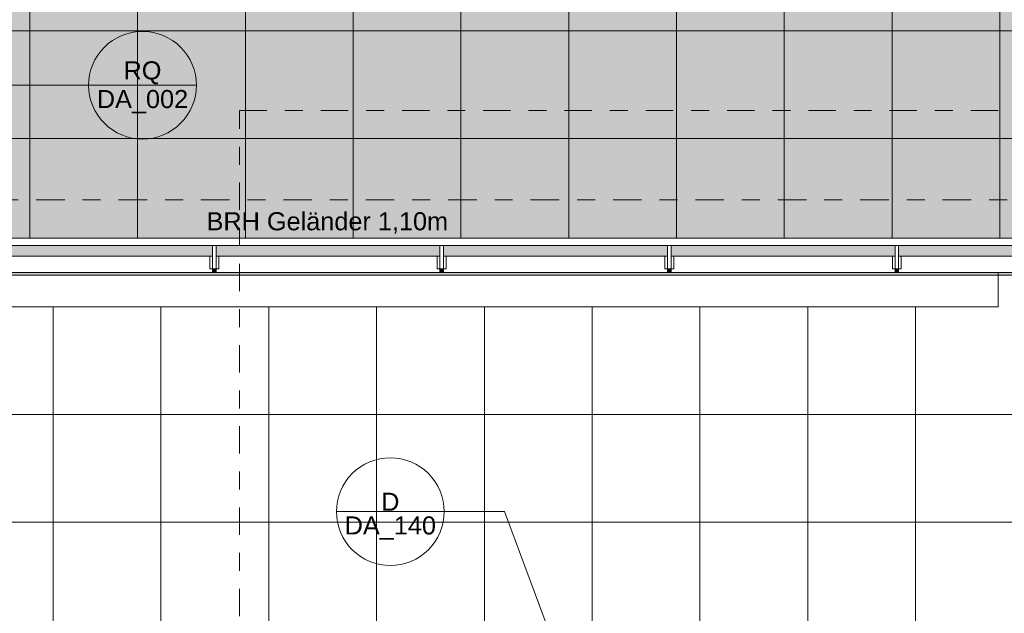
# Model space of a CAD drawing. Header units: metres. Extents: x -180 to 4, y -50 to 6.
# Tile 16 of 44: x -173.34 to -167.86, y -33.5 to -30.19. Entities that reach past the tile are written whole.
import ezdxf

# ---------------------------------------------------------------- set-up
doc = ezdxf.new("R2010")
doc.units = ezdxf.units.M
doc.header["$LTSCALE"] = 0.05
doc.header["$PDMODE"] = 1
doc.header["$PDSIZE"] = -2
doc.linetypes.add('ISO-10 Strichpunktlinie', pattern=[4.699, 3.048, -0.762, 0.127, -0.762])
doc.linetypes.add('Linienart-53', pattern=[5.291531, 3.175, -1.058062, 0.352704, -0.705764])
for name, color, linetype, lineweight, true_color in [('30 -33 Aussenwände- 7 Fassade_ Elemente', 7, 'Continuous', 9, 0x00aacc), ('30 -34 Innenwände- 6 Elemente', 7, 'Continuous', 9, 0xff6633), ('30 -36 Dächer- 3 Dachbeläge', 7, 'Continuous', 15, 0x9999ff), ('30 -36 Dächer- 4 Dachbekleidungen', 7, 'Continuous', 9, 0xccccff), ('70 -72 Beschriftung- 1 Beschriftung allgemein', 7, 'Continuous', 9, 0xff6633), ('70 -72 Beschriftung- 7 Detailverweise', 7, 'Continuous', 9, 0x00dd00), ('70 -72 Beschriftung- 7 Detailverweise Linie', 7, 'Continuous', 9, 0x00dd00), ('70 -75 Raumstempel- 1 Raumstempel', 1, 'Continuous', 50, 0xff0000)]:
    doc.layers.add(name, color=color, linetype=linetype, lineweight=lineweight, true_color=true_color)
for name, color, linetype, lineweight in [('60- 61 allgemeine Ausstattung- 4 Terrassen', 7, 'Continuous', 9), ('70 -71 Achsen- 1 Gebäudeachsen', 7, 'Linienart-53', 18), ('Keine', 7, 'Continuous', 9)]:
    doc.layers.add(name, color=color, linetype=linetype, lineweight=lineweight)
doc.styles.add('Arial', font='arial.ttf')

# ---------------------------------------------------------------- blocks, each defined once
blk = doc.blocks.new('Gruppe-6674')
at = {"color": 255}
blk.add_wipeout([(-175.826, -12.117), (-175.826, -31.602), (-163.6783, -31.602), (-163.6783, -37.207), (-163.781, -37.207), (-163.781, -37.297), (-163.5883, -37.297), (-163.5883, -31.512), (-175.736, -31.512), (-175.736, -12.117)], dxfattribs=at).dxf.layer = '30 -34 Innenwände- 6 Elemente'
at = {"layer": '30 -34 Innenwände- 6 Elemente', "flags": 128}
blk.add_lwpolyline([(-175.826, -12.117), (-175.826, -31.602), (-163.6783, -31.602), (-163.6783, -37.207), (-163.781, -37.207), (-163.781, -37.297), (-163.5883, -37.297), (-163.5883, -31.512), (-175.736, -31.512), (-175.736, -12.117)], close=True, dxfattribs=at)
blk = doc.blocks.new('Gruppe-6675')
at = {"color": 255}
blk.add_wipeout([(-175.676, -12.117), (-175.676, -31.452), (-163.5283, -31.452), (-163.5283, -37.357), (-163.781, -37.357), (-163.781, -37.397), (-163.4883, -37.397), (-163.4883, -31.412), (-175.636, -31.412), (-175.636, -12.117)], dxfattribs=at).dxf.layer = '30 -34 Innenwände- 6 Elemente'
at = {"layer": '30 -34 Innenwände- 6 Elemente', "flags": 128}
blk.add_lwpolyline([(-175.676, -12.117), (-175.676, -31.452), (-163.5283, -31.452), (-163.5283, -37.357), (-163.781, -37.357), (-163.781, -37.397), (-163.4883, -37.397), (-163.4883, -31.412), (-175.636, -31.412), (-175.636, -12.117)], close=True, dxfattribs=at)
blk = doc.blocks.new('Gruppe-6676')
at = {"layer": '30 -34 Innenwände- 6 Elemente', "color": 7, "transparency": 33554687}
blk.add_blockref('Gruppe-6674', (0, 0), dxfattribs=at)
blk.add_blockref('Gruppe-6675', (0, 0), dxfattribs=at)
blk = doc.blocks.new('Gruppe-6677')
at = {"layer": '30 -34 Innenwände- 6 Elemente', "color": 7, "transparency": 33554687}
blk.add_blockref('Gruppe-6676', (0, 0), dxfattribs=at)
at = {"layer": '30 -34 Innenwände- 6 Elemente', "color": 0, "flags": 1}
for tag in ['IFC_UUID', 'instanceID']:
    blk.add_attdef(tag, (-175.826, -37.397), '', height=0.00018, dxfattribs=at)
blk = doc.blocks.new('_02-OG2_Tragwerk (2D)')
at = {"layer": '30 -34 Innenwände- 6 Elemente'}
blk.add_blockref('Gruppe-6677', (0, 0), dxfattribs=at)
blk = doc.blocks.new('Gruppe-7844')
at = {"layer": '70 -72 Beschriftung- 7 Detailverweise'}
blk.add_line((0.935, 0), (0.335, 0), dxfattribs=at)
at = {"layer": '70 -72 Beschriftung- 7 Detailverweise', "flags": 128}
blk.add_lwpolyline([(0.935, 0), (0.9336, -0.0294), (0.9292, -0.0585), (0.9221, -0.0871), (0.9122, -0.1148), (0.8996, -0.1414), (0.8844, -0.1667), (0.8669, -0.1903), (0.8471, -0.2121), (0.8253, -0.2319), (0.8017, -0.2494), (0.7764, -0.2646), (0.7498, -0.2772), (0.7221, -0.2871), (0.6935, -0.2942), (0.6644, -0.2986), (0.635, -0.3), (0.6056, -0.2986), (0.5765, -0.2942), (0.5479, -0.2871), (0.5202, -0.2772), (0.4936, -0.2646), (0.4683, -0.2494), (0.4447, -0.2319), (0.4229, -0.2121), (0.4031, -0.1903), (0.3856, -0.1667), (0.3704, -0.1414), (0.3578, -0.1148), (0.3479, -0.0871), (0.3408, -0.0585), (0.3364, -0.0294), (0.335, 0), (0.3364, 0.0294), (0.3408, 0.0585), (0.3479, 0.0871), (0.3578, 0.1148), (0.3704, 0.1414), (0.3856, 0.1667), (0.4031, 0.1903), (0.4229, 0.2121), (0.4447, 0.2319), (0.4683, 0.2494), (0.4936, 0.2646), (0.5202, 0.2772), (0.5479, 0.2871), (0.5765, 0.2942), (0.6056, 0.2986), (0.635, 0.3), (0.6644, 0.2986), (0.6935, 0.2942), (0.7221, 0.2871), (0.7498, 0.2772), (0.7764, 0.2646), (0.8017, 0.2494), (0.8253, 0.2319), (0.8471, 0.2121), (0.8669, 0.1903), (0.8844, 0.1667), (0.8996, 0.1414), (0.9122, 0.1148), (0.9221, 0.0871), (0.9292, 0.0585), (0.9336, 0.0294)], close=True, dxfattribs=at)
at = {"layer": '70 -72 Beschriftung- 7 Detailverweise'}
blk.add_point((0.635, 0), dxfattribs=at)
at = {"layer": '70 -72 Beschriftung- 7 Detailverweise', "char_height": 0.10069, "line_spacing_factor": 0.96878, "style": 'Arial'}
for s, insert, attachment_point in [('RQ', (0.635, 0.0046), 8), ('DA_002', (0.635, -0.0267), 2)]:
    blk.add_mtext(s, dxfattribs=dict(at, insert=insert, attachment_point=attachment_point))
blk = doc.blocks.new('Referenzmarkierung-5')
at = {"layer": '70 -72 Beschriftung- 7 Detailverweise', "transparency": 33554687}
for q in [(-1.1324, 0), (0.635, 0)]:
    blk.add_line((0, 0), q, dxfattribs=at)
at = {"layer": '70 -72 Beschriftung- 7 Detailverweise', "color": 7, "transparency": 33554687}
blk.add_blockref('Gruppe-7844', (0, 0), dxfattribs=at)
blk = doc.blocks.new('Gruppe-7929')
at = {"layer": '70 -72 Beschriftung- 1 Beschriftung allgemein', "insert": (-172.2969, -31.2668), "char_height": 0.100689, "attachment_point": 1, "line_spacing_factor": 0.970891, "style": 'Arial'}
blk.add_mtext('BRH Geländer 1,10m', dxfattribs=at)
blk = doc.blocks.new('Gruppe-8177')
at = {"color": 255}
blk.add_wipeout([(-172.2443, -31.512), (-172.2443, -31.582), (-172.2643, -31.582), (-172.2643, -31.512)], dxfattribs=at).dxf.layer = '30 -36 Dächer- 4 Dachbekleidungen'
at = {"layer": '30 -36 Dächer- 3 Dachbeläge', "linetype": 'Continuous', "lineweight": 0, "transparency": 33554687}
blk.add_hatch(color=254, dxfattribs=at).paths.add_polyline_path([(-172.2443, -31.602), (-172.2443, -31.582), (-172.2643, -31.582), (-172.2643, -31.602)])
at = {"layer": '30 -36 Dächer- 3 Dachbeläge', "color": 254, "linetype": 'Continuous', "lineweight": 9, "true_color": 0xccccff, "transparency": 33554687, "flags": 128}
blk.add_lwpolyline([(-172.2443, -31.602), (-172.2443, -31.582), (-172.2643, -31.582), (-172.2643, -31.602)], dxfattribs=at)
at = {"layer": '30 -36 Dächer- 4 Dachbekleidungen', "flags": 128}
for points in [[(-172.2793, -31.512), (-172.2793, -31.582), (-172.2643, -31.582)], [(-172.2443, -31.512), (-172.2443, -31.582), (-172.2643, -31.582), (-172.2643, -31.512)], [(-172.2293, -31.512), (-172.2293, -31.582), (-172.2443, -31.582)]]:
    blk.add_lwpolyline(points, dxfattribs=at)
at = {"color": 255}
blk.add_wipeout([(-172.2443, -31.512), (-172.2443, -31.452), (-172.2643, -31.452), (-172.2643, -31.512)], dxfattribs=at).dxf.layer = '30 -36 Dächer- 4 Dachbekleidungen'
at = {"layer": '30 -36 Dächer- 4 Dachbekleidungen', "flags": 128}
blk.add_lwpolyline([(-172.2443, -31.512), (-172.2443, -31.452), (-172.2643, -31.452), (-172.2643, -31.512)], dxfattribs=at)
blk = doc.blocks.new('Gruppe-8178')
at = {"color": 255}
blk.add_wipeout([(-170.9777, -31.512), (-170.9777, -31.582), (-170.9977, -31.582), (-170.9977, -31.512)], dxfattribs=at).dxf.layer = '30 -36 Dächer- 4 Dachbekleidungen'
at = {"layer": '30 -36 Dächer- 3 Dachbeläge', "linetype": 'Continuous', "lineweight": 0, "transparency": 33554687}
blk.add_hatch(color=254, dxfattribs=at).paths.add_polyline_path([(-170.9777, -31.602), (-170.9777, -31.582), (-170.9977, -31.582), (-170.9977, -31.602)])
at = {"layer": '30 -36 Dächer- 3 Dachbeläge', "color": 254, "linetype": 'Continuous', "lineweight": 9, "true_color": 0xccccff, "transparency": 33554687, "flags": 128}
blk.add_lwpolyline([(-170.9777, -31.602), (-170.9777, -31.582), (-170.9977, -31.582), (-170.9977, -31.602)], dxfattribs=at)
at = {"layer": '30 -36 Dächer- 4 Dachbekleidungen', "flags": 128}
for points in [[(-171.0127, -31.512), (-171.0127, -31.582), (-170.9977, -31.582)], [(-170.9777, -31.512), (-170.9777, -31.582), (-170.9977, -31.582), (-170.9977, -31.512)], [(-170.9627, -31.512), (-170.9627, -31.582), (-170.9777, -31.582)]]:
    blk.add_lwpolyline(points, dxfattribs=at)
at = {"color": 255}
blk.add_wipeout([(-170.9777, -31.512), (-170.9777, -31.452), (-170.9977, -31.452), (-170.9977, -31.512)], dxfattribs=at).dxf.layer = '30 -36 Dächer- 4 Dachbekleidungen'
at = {"layer": '30 -36 Dächer- 4 Dachbekleidungen', "flags": 128}
blk.add_lwpolyline([(-170.9777, -31.512), (-170.9777, -31.452), (-170.9977, -31.452), (-170.9977, -31.512)], dxfattribs=at)
blk = doc.blocks.new('Gruppe-8179')
at = {"color": 255}
blk.add_wipeout([(-169.711, -31.512), (-169.711, -31.582), (-169.731, -31.582), (-169.731, -31.512)], dxfattribs=at).dxf.layer = '30 -36 Dächer- 4 Dachbekleidungen'
at = {"layer": '30 -36 Dächer- 3 Dachbeläge', "linetype": 'Continuous', "lineweight": 0, "transparency": 33554687}
blk.add_hatch(color=254, dxfattribs=at).paths.add_polyline_path([(-169.711, -31.602), (-169.711, -31.582), (-169.731, -31.582), (-169.731, -31.602)])
at = {"layer": '30 -36 Dächer- 3 Dachbeläge', "color": 254, "linetype": 'Continuous', "lineweight": 9, "true_color": 0xccccff, "transparency": 33554687, "flags": 128}
blk.add_lwpolyline([(-169.711, -31.602), (-169.711, -31.582), (-169.731, -31.582), (-169.731, -31.602)], dxfattribs=at)
at = {"layer": '30 -36 Dächer- 4 Dachbekleidungen', "flags": 128}
for points in [[(-169.746, -31.512), (-169.746, -31.582), (-169.731, -31.582)], [(-169.711, -31.512), (-169.711, -31.582), (-169.731, -31.582), (-169.731, -31.512)], [(-169.696, -31.512), (-169.696, -31.582), (-169.711, -31.582)]]:
    blk.add_lwpolyline(points, dxfattribs=at)
at = {"color": 255}
blk.add_wipeout([(-169.711, -31.512), (-169.711, -31.452), (-169.731, -31.452), (-169.731, -31.512)], dxfattribs=at).dxf.layer = '30 -36 Dächer- 4 Dachbekleidungen'
at = {"layer": '30 -36 Dächer- 4 Dachbekleidungen', "flags": 128}
blk.add_lwpolyline([(-169.711, -31.512), (-169.711, -31.452), (-169.731, -31.452), (-169.731, -31.512)], dxfattribs=at)
blk = doc.blocks.new('Gruppe-8180')
at = {"color": 255}
blk.add_wipeout([(-168.4443, -31.512), (-168.4443, -31.582), (-168.4643, -31.582), (-168.4643, -31.512)], dxfattribs=at).dxf.layer = '30 -36 Dächer- 4 Dachbekleidungen'
at = {"layer": '30 -36 Dächer- 3 Dachbeläge', "linetype": 'Continuous', "lineweight": 0, "transparency": 33554687}
blk.add_hatch(color=254, dxfattribs=at).paths.add_polyline_path([(-168.4443, -31.602), (-168.4443, -31.582), (-168.4643, -31.582), (-168.4643, -31.602)])
at = {"layer": '30 -36 Dächer- 3 Dachbeläge', "color": 254, "linetype": 'Continuous', "lineweight": 9, "true_color": 0xccccff, "transparency": 33554687, "flags": 128}
blk.add_lwpolyline([(-168.4443, -31.602), (-168.4443, -31.582), (-168.4643, -31.582), (-168.4643, -31.602)], dxfattribs=at)
at = {"layer": '30 -36 Dächer- 4 Dachbekleidungen', "flags": 128}
for points in [[(-168.4793, -31.512), (-168.4793, -31.582), (-168.4643, -31.582)], [(-168.4443, -31.512), (-168.4443, -31.582), (-168.4643, -31.582), (-168.4643, -31.512)], [(-168.4293, -31.512), (-168.4293, -31.582), (-168.4443, -31.582)]]:
    blk.add_lwpolyline(points, dxfattribs=at)
at = {"color": 255}
blk.add_wipeout([(-168.4443, -31.512), (-168.4443, -31.452), (-168.4643, -31.452), (-168.4643, -31.512)], dxfattribs=at).dxf.layer = '30 -36 Dächer- 4 Dachbekleidungen'
at = {"layer": '30 -36 Dächer- 4 Dachbekleidungen', "flags": 128}
blk.add_lwpolyline([(-168.4443, -31.512), (-168.4443, -31.452), (-168.4643, -31.452), (-168.4643, -31.512)], dxfattribs=at)
blk = doc.blocks.new('Gruppe-8397')
at = {"layer": '30 -36 Dächer- 3 Dachbeläge', "linetype": 'Continuous', "lineweight": 0}
blk.add_hatch(color=254, dxfattribs=at).paths.add_polyline_path([(-175.84099996, -12.11704198), (-175.84099996, -31.61704198), (-163.52826764, -31.61704198), (-163.52826764, -31.45204198), (-175.67599996, -31.45204198), (-175.67599996, -12.11704198)])
at = {"layer": '60- 61 allgemeine Ausstattung- 4 Terrassen', "linetype": 'Continuous', "lineweight": 9, "transparency": 33554534}
h = blk.add_hatch(dxfattribs=at)
h.set_pattern_fill('Platte 60_60 SRF', style=0, pattern_type=2)
h.set_pattern_definition([(90, (-168.481, -14.65704), (-0.6, 7e-17), []), (0, (-168.481, -14.65704), (0, 0.6), [])])
h.paths.add_polyline_path([(-175.67599996, -12.29404198), (-160.12099996, -12.29404198), (-160.12099996, -31.45204198), (-175.67599996, -31.45204198)])
at = {"layer": '30 -36 Dächer- 3 Dachbeläge', "flags": 128}
blk.add_lwpolyline([(-175.84099996, -12.11704198), (-175.84099996, -31.61704198), (-163.52826764, -31.61704198), (-163.52826764, -31.45204198), (-175.67599996, -31.45204198), (-175.67599996, -12.11704198)], close=True, dxfattribs=at)
at = {"layer": '60- 61 allgemeine Ausstattung- 4 Terrassen', "color": 252, "linetype": 'Continuous', "lineweight": 9, "true_color": 0x888888, "flags": 128}
blk.add_lwpolyline([(-175.67599996, -12.29404198), (-160.12099996, -12.29404198), (-160.12099996, -31.45204198), (-175.67599996, -31.45204198)], close=True, dxfattribs=at)
at = {"color": 255}
for points, layer in [([(-175.35099996, -31.61704198), (-167.89099996, -31.61704198), (-167.89099996, -31.79404198), (-175.35099996, -31.79404198)], '30 -33 Aussenwände- 7 Fassade_ Elemente'), ([(-163.48826764, -31.41204198), (-175.63599996, -31.41204198), (-175.63599996, -12.11704198), (-175.67599996, -12.11704198), (-175.67599996, -31.45204198), (-163.48826764, -31.45204198)], '30 -36 Dächer- 4 Dachbekleidungen')]:
    blk.add_wipeout(points, dxfattribs=at).dxf.layer = layer
at = {"layer": '30 -33 Aussenwände- 7 Fassade_ Elemente', "flags": 128}
blk.add_lwpolyline([(-175.35099996, -31.61704198), (-167.89099996, -31.61704198), (-167.89099996, -31.79404198), (-175.35099996, -31.79404198)], close=True, dxfattribs=at)
at = {"layer": '30 -36 Dächer- 4 Dachbekleidungen', "flags": 128}
blk.add_lwpolyline([(-163.48826764, -31.41204198), (-175.63599996, -31.41204198), (-175.63599996, -12.11704198), (-175.67599996, -12.11704198), (-175.67599996, -31.45204198), (-163.48826764, -31.45204198)], close=True, dxfattribs=at)
at = {"color": 255}
blk.add_wipeout([(-175.82599996, -12.11704198), (-175.82599996, -31.60204198), (-163.58826764, -31.60204198), (-163.58826764, -31.51204198), (-175.73599996, -31.51204198), (-175.73599996, -12.11704198)], dxfattribs=at).dxf.layer = '30 -36 Dächer- 4 Dachbekleidungen'
at = {"layer": '30 -36 Dächer- 4 Dachbekleidungen', "flags": 128}
blk.add_lwpolyline([(-175.82599996, -12.11704198), (-175.82599996, -31.60204198), (-163.58826764, -31.60204198), (-163.58826764, -31.51204198), (-175.73599996, -31.51204198), (-175.73599996, -12.11704198)], close=True, dxfattribs=at)
at = {"layer": '70 -72 Beschriftung- 7 Detailverweise', "transparency": 33554687}
for q in [(-174.42099996, -30.55934235), (-172.65359983, -30.55934235)]:
    blk.add_line((-173.28859983, -30.55934235), q, dxfattribs=at)
at = {"layer": '70 -72 Beschriftung- 7 Detailverweise'}
blk.add_line((-172.35359983, -30.55934235), (-172.95359983, -30.55934235), dxfattribs=at)
at = {"layer": '70 -72 Beschriftung- 7 Detailverweise', "flags": 128}
blk.add_lwpolyline([(-172.35359983, -30.55934235), (-172.35504442, -30.58874749), (-172.35936425, -30.61786945), (-172.36651773, -30.64642775), (-172.37643597, -30.67414738), (-172.38902346, -30.70076137), (-172.40415895, -30.72601342), (-172.4216967, -30.74966034), (-172.4414678, -30.77147438), (-172.46328185, -30.79124549), (-172.48692876, -30.80878323), (-172.51218081, -30.82391873), (-172.5387948, -30.83650621), (-172.56651443, -30.84642445), (-172.59507274, -30.85357793), (-172.62419469, -30.85789777), (-172.65359983, -30.85934235), (-172.68300498, -30.85789777), (-172.71212693, -30.85357793), (-172.74068524, -30.84642445), (-172.76840486, -30.83650621), (-172.79501886, -30.82391873), (-172.8202709, -30.80878323), (-172.84391782, -30.79124549), (-172.86573187, -30.77147438), (-172.88550297, -30.74966034), (-172.90304072, -30.72601342), (-172.91817621, -30.70076137), (-172.93076369, -30.67414738), (-172.94068194, -30.64642775), (-172.94783542, -30.61786945), (-172.95215525, -30.58874749), (-172.95359983, -30.55934235), (-172.95215525, -30.52993721), (-172.94783542, -30.50081525), (-172.94068194, -30.47225695), (-172.93076369, -30.44453732), (-172.91817621, -30.41792333), (-172.90304072, -30.39267128), (-172.88550297, -30.36902437), (-172.86573187, -30.34721032), (-172.84391782, -30.32743921), (-172.8202709, -30.30990147), (-172.79501886, -30.29476597), (-172.76840486, -30.28217849), (-172.74068524, -30.27226025), (-172.71212693, -30.26510677), (-172.68300498, -30.26078693), (-172.65359983, -30.25934235), (-172.62419469, -30.26078693), (-172.59507274, -30.26510677), (-172.56651443, -30.27226025), (-172.5387948, -30.28217849), (-172.51218081, -30.29476597), (-172.48692876, -30.30990147), (-172.46328185, -30.32743921), (-172.4414678, -30.34721032), (-172.4216967, -30.36902437), (-172.40415895, -30.39267128), (-172.38902346, -30.41792333), (-172.37643597, -30.44453732), (-172.36651773, -30.47225695), (-172.35936425, -30.50081525), (-172.35504442, -30.52993721)], close=True, dxfattribs=at)
at = {"layer": '70 -72 Beschriftung- 7 Detailverweise'}
blk.add_point((-172.65359983, -30.55934235), dxfattribs=at)
at = {"layer": '70 -72 Beschriftung- 1 Beschriftung allgemein', "color": 7}
blk.add_blockref('Gruppe-7929', (0, 0), dxfattribs=at)
at = {"layer": '70 -72 Beschriftung- 7 Detailverweise'}
blk.add_blockref('Referenzmarkierung-5', (-173.28859983, -30.55934235), dxfattribs=at)
at = {"layer": '70 -72 Beschriftung- 7 Detailverweise', "char_height": 0.100688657, "line_spacing_factor": 0.96878, "style": 'Arial'}
for s, insert, attachment_point in [('RQ', (-172.65359983, -30.55475624), 8), ('DA_002', (-172.65359983, -30.58600647), 2)]:
    blk.add_mtext(s, dxfattribs=dict(at, insert=insert, attachment_point=attachment_point))
at = {"layer": '70 -72 Beschriftung- 1 Beschriftung allgemein', "color": 7}
for name in ['Gruppe-8177', 'Gruppe-8178', 'Gruppe-8179', 'Gruppe-8180']:
    blk.add_blockref(name, (0, 0), dxfattribs=at)
blk = doc.blocks.new('Gruppe-9596')
at = {"layer": '60- 61 allgemeine Ausstattung- 4 Terrassen', "linetype": 'Continuous', "lineweight": 9, "transparency": 33554534}
h = blk.add_hatch(dxfattribs=at)
h.set_pattern_fill('Platte 60_60 SRF', style=0, pattern_type=2)
h.set_pattern_definition([(90, (-171.951, -31.79404), (-0.6, 7e-17), []), (0, (-171.951, -31.79404), (0, 0.6), [])])
h.paths.add_polyline_path([(-163.6783, -31.794), (-175.661, -31.794), (-175.661, -39.717), (-171.951, -39.717), (-171.951, -33.594), (-163.6783, -33.594)])
at = {"layer": '70 -72 Beschriftung- 7 Detailverweise'}
blk.add_line((-170.974, -32.9344), (-171.574, -32.9344), dxfattribs=at)
at = {"layer": '70 -72 Beschriftung- 7 Detailverweise', "transparency": 33554687}
for q in [(-171.274, -32.9344), (-170.38, -33.63)]:
    blk.add_line((-170.639, -32.9344), q, dxfattribs=at)
at = {"layer": '70 -72 Beschriftung- 7 Detailverweise', "flags": 128}
blk.add_lwpolyline([(-170.974, -32.9344), (-170.9754, -32.9638), (-170.9797, -32.9929), (-170.9869, -33.0215), (-170.9968, -33.0492), (-171.0094, -33.0758), (-171.0245, -33.101), (-171.0421, -33.1247), (-171.0619, -33.1465), (-171.0837, -33.1663), (-171.1073, -33.1838), (-171.1326, -33.1989), (-171.1592, -33.2115), (-171.1869, -33.2215), (-171.2155, -33.2286), (-171.2446, -33.2329), (-171.274, -33.2344), (-171.3034, -33.2329), (-171.3325, -33.2286), (-171.3611, -33.2215), (-171.3888, -33.2115), (-171.4154, -33.1989), (-171.4407, -33.1838), (-171.4643, -33.1663), (-171.4861, -33.1465), (-171.5059, -33.1247), (-171.5234, -33.101), (-171.5386, -33.0758), (-171.5511, -33.0492), (-171.5611, -33.0215), (-171.5682, -32.9929), (-171.5725, -32.9638), (-171.574, -32.9344), (-171.5725, -32.905), (-171.5682, -32.8758), (-171.5611, -32.8473), (-171.5511, -32.8196), (-171.5386, -32.793), (-171.5234, -32.7677), (-171.5059, -32.7441), (-171.4861, -32.7222), (-171.4643, -32.7025), (-171.4407, -32.6849), (-171.4154, -32.6698), (-171.3888, -32.6572), (-171.3611, -32.6473), (-171.3325, -32.6401), (-171.3034, -32.6358), (-171.274, -32.6344), (-171.2446, -32.6358), (-171.2155, -32.6401), (-171.1869, -32.6473), (-171.1592, -32.6572), (-171.1326, -32.6698), (-171.1073, -32.6849), (-171.0837, -32.7025), (-171.0619, -32.7222), (-171.0421, -32.7441), (-171.0245, -32.7677), (-171.0094, -32.793), (-170.9968, -32.8196), (-170.9869, -32.8473), (-170.9797, -32.8758), (-170.9754, -32.905)], close=True, dxfattribs=at)
at = {"layer": '70 -72 Beschriftung- 7 Detailverweise'}
blk.add_point((-171.274, -32.9344), dxfattribs=at)
at = {"layer": '70 -72 Beschriftung- 7 Detailverweise', "line_spacing_factor": 0.96878, "style": 'Arial'}
for s, insert, char_height, attachment_point in [('D', (-171.274, -32.9298), 0.1007, 8), ('DA_140', (-171.274, -32.961), 0.10069, 2)]:
    blk.add_mtext(s, dxfattribs=dict(at, insert=insert, char_height=char_height, attachment_point=attachment_point))
blk = doc.blocks.new('Gruppe-9597')
at = {"layer": 'Keine', "color": 7}
blk.add_blockref('Gruppe-9596', (0, 0), dxfattribs=at)
blk = doc.blocks.new('_OG2_2D (2D)')
at = {"layer": '30 -33 Aussenwände- 7 Fassade_ Elemente', "flags": 128}
blk.add_lwpolyline([(-99.03099996, -31.79404198), (-99.03099996, -39.83704198), (-160.61099996, -39.83704198), (-160.61099996, -31.58704198), (-175.81099996, -31.58704198), (-175.81099996, -12.08704198)], dxfattribs=at)
at = {"color": 255}
blk.add_wipeout([(-175.35099996, -31.58704198), (-167.89099996, -31.58704198), (-167.89099996, -31.79404198), (-175.35099996, -31.79404198)], dxfattribs=at).dxf.layer = '30 -33 Aussenwände- 7 Fassade_ Elemente'
at = {"layer": '70 -75 Raumstempel- 1 Raumstempel', "linetype": 'Continuous', "lineweight": 0, "true_color": 0xff0000}
blk.add_hatch(color=1, dxfattribs=at).paths.add_polyline_path([(-175.81099996, -12.08704198), (-175.81099996, -31.58704198), (-163.49099996, -31.58704198), (-163.49099996, -37.18704198), (-163.78099996, -37.18704198), (-163.78099996, -39.40704198), (-160.81799996, -39.40704198), (-160.81799996, -31.58704198), (-160.22099996, -31.58704198), (-160.22099996, -12.29404198), (-175.38099996, -12.29404198), (-175.38099996, -12.08704198)])
at = {"layer": '30 -33 Aussenwände- 7 Fassade_ Elemente', "flags": 128}
blk.add_lwpolyline([(-175.35099996, -31.58704198), (-167.89099996, -31.58704198), (-167.89099996, -31.79404198), (-175.35099996, -31.79404198)], close=True, dxfattribs=at)
at = {"layer": '70 -75 Raumstempel- 1 Raumstempel', "flags": 128}
blk.add_lwpolyline([(-175.81099996, -12.08704198), (-175.81099996, -31.58704198), (-163.49099996, -31.58704198), (-163.49099996, -37.18704198), (-163.78099996, -37.18704198), (-163.78099996, -39.40704198), (-160.81799996, -39.40704198), (-160.81799996, -31.58704198), (-160.22099996, -31.58704198), (-160.22099996, -12.29404198), (-175.38099996, -12.29404198), (-175.38099996, -12.08704198)], close=True, dxfattribs=at)
at = {"layer": '70 -72 Beschriftung- 1 Beschriftung allgemein', "color": 7}
blk.add_blockref('Gruppe-8397', (0, 0), dxfattribs=at)
at = {"layer": '70 -72 Beschriftung- 7 Detailverweise Linie', "linetype": 'ISO-10 Strichpunktlinie', "flags": 128}
blk.add_lwpolyline([(-172.11368377, -30.7), (-159.87599996, -30.7), (-159.87599996, -40.00227873), (-172.11368377, -40.00227873)], close=True, dxfattribs=at)
at = {"layer": '70 -72 Beschriftung- 1 Beschriftung allgemein', "color": 7}
blk.add_blockref('Gruppe-9597', (0, 0), dxfattribs=at)
blk = doc.blocks.new('_Achsen (3D)')
at = {"layer": '70 -71 Achsen- 1 Gebäudeachsen', "transparency": 33554687}
blk.add_line((-179.668, -31.197), (3.826, -31.197), dxfattribs=at)

msp = doc.modelspace()

# ---------------------------------------------------------------- block references
at = {"layer": 'Keine', "color": 1}
msp.add_blockref('_02-OG2_Tragwerk (2D)', (0, 0), dxfattribs=at)

# ---------------------------------------------------------------- next in the draw order: block references
msp.add_blockref('_OG2_2D (2D)', (0, 0), dxfattribs=at)

# ---------------------------------------------------------------- next in the draw order: block references
msp.add_blockref('_Achsen (3D)', (0, 0), dxfattribs=at)

doc.saveas('drawing.dxf')
